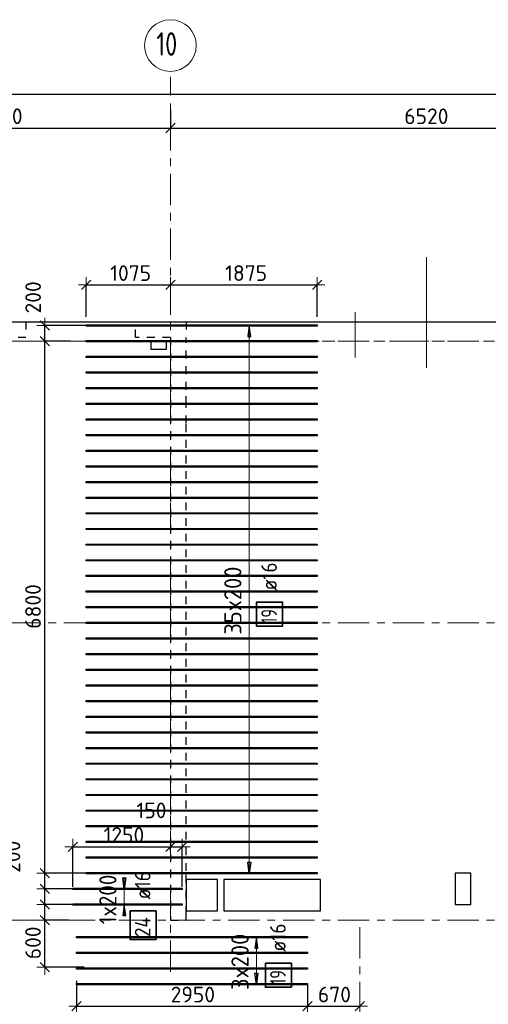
# Model space of a CAD drawing. Header units: metres. Extents: x -38 to 97, y -15 to 21.
# Tile 26 of 256: x 24 to 30, y 8 to 21. Entities that reach past the tile are written whole.
import ezdxf

# ---------------------------------------------------------------- set-up
doc = ezdxf.new("R2010")
doc.units = ezdxf.units.M
doc.header["$PDMODE"] = 65
for name, pattern in [('______11', [0.5, 0.4, -0.05, 0, -0.05]), ('______2', [0.0405, 0.03, -0.0105]), ('______3', [0.5, 0.4, -0.1]), ('______5', [1.1, 0.8, -0.1, 0.1, -0.1])]:
    doc.linetypes.add(name, pattern=pattern)
for name, color, linetype, lineweight in [('XR$2$Осевая линия (1)', 7, '______5', 13), ('XR$2$Размерная линия (1)', 7, 'Continuous', 13), ('XR$6$Балка (1)', 7, '______3', 13), ('XR$6$Перекрытие (1)', 7, 'Continuous', 35), ('XR$6$Размерная линия (1)', 7, 'Continuous', 13)]:
    doc.layers.add(name, color=color, linetype=linetype, lineweight=lineweight)
doc.layers.add('XR$6$Арм.стержн.Доп. Арм верхн.зоны Х', color=7, linetype='Continuous', lineweight=35, true_color=0x8c8cff)
doc.layers.add('XR$7$Стена_ бетон несущ.', color=7, linetype='Continuous', lineweight=70, true_color=0xb4b496)
doc.styles.add('ISOCPEUR', font='txt')
doc.dimstyles.new('DIMSTYLE_3', dxfattribs={"dimtxt": 0.2, "dimasz": 0.2, "dimexe": 0, "dimexo": 0, "dimgap": 0.1, "dimtad": 2, "dimdec": 0, "dimlfac": 1000, "dimrnd": 5, "dimzin": 12, "dimdsep": 46, "dimtxsty": 'ISOCPEUR', "dimblk1": 'ALL_ML_STRICH', "dimblk2": 'ALL_ML_STRICH', "dimsah": 1, "dimcen": 0, "dimclrd": 7, "dimclre": 256, "dimclrt": 7, "dimadec": 0, "dimazin": 0, "dimtfac": 1, "dimtdec": 0, "dimtix": 1, "dimtmove": 2, "dimatfit": 3, "dimfxl": 0, "dimtzin": 0, "dimlwd": 0, "dimlwe": -3, "dimarcsym": 0})
doc.dimstyles.new('DIMSTYLE_36', dxfattribs={"dimtxt": 0.2, "dimasz": 0.2, "dimexe": 0, "dimexo": 0, "dimgap": 0.1, "dimtad": 2, "dimdec": 0, "dimlfac": 1000, "dimrnd": 5, "dimzin": 12, "dimdsep": 46, "dimtxsty": 'ISOCPEUR', "dimblk1": 'ALL_ML_STRICH', "dimblk2": 'ALL_ML_STRICH', "dimsah": 1, "dimcen": 0, "dimclrd": 7, "dimclre": 256, "dimclrt": 7, "dimadec": 0, "dimazin": 0, "dimtfac": 1, "dimtdec": 0, "dimtix": 1, "dimtmove": 2, "dimatfit": 3, "dimfxl": 0, "dimtvp": 1.2, "dimtzin": 0, "dimlwd": 0, "dimlwe": -3, "dimarcsym": 0})

# ---------------------------------------------------------------- blocks, each defined once
blk = doc.blocks.new('ALL_ML_STRICH')
at = {"color": 0, "linetype": 'ByBlock', "lineweight": -2}
for p, q in [((-1, 0), (0.5, 0)), ((-0.3, -0.3), (0.3, 0.3)), ((0, -0.5), (0, 0.5))]:
    blk.add_line(p, q, dxfattribs=at)
blk = doc.blocks.new('*D11')
at = {"layer": 'DEFPOINTS', "color": 7, "linetype": 'Continuous', "lineweight": 13, "transparency": 33554687}
for p in [(0.5, 19.557), (0.5, 19.377), (61.6, 17.12)]:
    blk.add_point(p, dxfattribs=at)
at = {"layer": 'XR$2$Размерная линия (1)', "color": 9, "linetype": 'Continuous', "lineweight": -2, "true_color": 0xc7c7c7, "transparency": 33554687}
for p, q in [((0.5, 19.357), (0.5, 19.557)), ((61.6, 17.14), (61.6, 19.557))]:
    blk.add_line(p, q, dxfattribs=at)
at = {"layer": 'XR$2$Размерная линия (1)', "color": 7, "linetype": 'Continuous', "lineweight": -2, "transparency": 33554687}
blk.add_line((0.5, 19.557), (61.6, 19.557), dxfattribs=at)
at = {"layer": 'XR$2$Размерная линия (1)', "color": 7, "linetype": 'Continuous', "lineweight": 13, "transparency": 33554687, "xscale": 0.2, "yscale": 0.2, "zscale": 0.2, "rotation": 180}
blk.add_blockref('ALL_ML_STRICH', (0.5, 19.557), dxfattribs=at)
at = {"layer": 'XR$2$Размерная линия (1)', "color": 7, "linetype": 'Continuous', "lineweight": 13, "transparency": 33554687, "xscale": 0.2, "yscale": 0.2, "zscale": 0.2}
blk.add_blockref('ALL_ML_STRICH', (61.6, 19.557), dxfattribs=at)
at = {"layer": 'XR$2$Размерная линия (1)', "color": 7, "linetype": 'Continuous', "lineweight": 13, "transparency": 33554687, "insert": (31.1, 19.707), "char_height": 0.2, "width": 1, "attachment_point": 5, "style": 'ISOCPEUR'}
blk.add_mtext('\\A1;{61100}', dxfattribs=at)
blk = doc.blocks.new('*D31')
at = {"layer": 'DEFPOINTS', "color": 7, "linetype": 'Continuous', "lineweight": 13, "transparency": 33554687}
for p in [(21.68, 19.379), (26.03, 19.379), (21.68, 19.126)]:
    blk.add_point(p, dxfattribs=at)
at = {"layer": 'XR$2$Размерная линия (1)', "color": 9, "linetype": 'Continuous', "lineweight": -2, "true_color": 0xc7c7c7, "transparency": 33554687}
for p, q in [((21.68, 19.359), (21.68, 19.126)), ((26.03, 19.359), (26.03, 19.126))]:
    blk.add_line(p, q, dxfattribs=at)
at = {"layer": 'XR$2$Размерная линия (1)', "color": 7, "linetype": 'Continuous', "lineweight": -2, "transparency": 33554687}
blk.add_line((21.68, 19.126), (26.03, 19.126), dxfattribs=at)
at = {"layer": 'XR$2$Размерная линия (1)', "color": 7, "linetype": 'Continuous', "lineweight": 13, "transparency": 33554687, "xscale": 0.2, "yscale": 0.2, "zscale": 0.2, "rotation": 180}
blk.add_blockref('ALL_ML_STRICH', (21.68, 19.126), dxfattribs=at)
at = {"layer": 'XR$2$Размерная линия (1)', "color": 7, "linetype": 'Continuous', "lineweight": 13, "transparency": 33554687, "xscale": 0.2, "yscale": 0.2, "zscale": 0.2}
blk.add_blockref('ALL_ML_STRICH', (26.03, 19.126), dxfattribs=at)
at = {"layer": 'XR$2$Размерная линия (1)', "color": 7, "linetype": 'Continuous', "lineweight": 13, "transparency": 33554687, "insert": (23.855, 19.276), "char_height": 0.2, "width": 0.8, "attachment_point": 5, "style": 'ISOCPEUR'}
blk.add_mtext('\\A1;{4350}', dxfattribs=at)
blk = doc.blocks.new('*D32')
at = {"layer": 'DEFPOINTS', "color": 7, "linetype": 'Continuous', "lineweight": 13, "transparency": 33554687}
for p in [(26.03, 19.379), (32.55, 19.135), (26.03, 19.126)]:
    blk.add_point(p, dxfattribs=at)
at = {"layer": 'XR$2$Размерная линия (1)', "color": 9, "linetype": 'Continuous', "lineweight": -2, "true_color": 0xc7c7c7, "transparency": 33554687}
for p, q in [((26.03, 19.359), (26.03, 19.126)), ((32.55, 19.126), (32.55, 19.126))]:
    blk.add_line(p, q, dxfattribs=at)
at = {"layer": 'XR$2$Размерная линия (1)', "color": 7, "linetype": 'Continuous', "lineweight": -2, "transparency": 33554687}
blk.add_line((26.03, 19.126), (32.55, 19.126), dxfattribs=at)
at = {"layer": 'XR$2$Размерная линия (1)', "color": 7, "linetype": 'Continuous', "lineweight": 13, "transparency": 33554687, "xscale": 0.2, "yscale": 0.2, "zscale": 0.2, "rotation": 180}
blk.add_blockref('ALL_ML_STRICH', (26.03, 19.126), dxfattribs=at)
at = {"layer": 'XR$2$Размерная линия (1)', "color": 7, "linetype": 'Continuous', "lineweight": 13, "transparency": 33554687, "xscale": 0.2, "yscale": 0.2, "zscale": 0.2}
blk.add_blockref('ALL_ML_STRICH', (32.55, 19.126), dxfattribs=at)
at = {"layer": 'XR$2$Размерная линия (1)', "color": 7, "linetype": 'Continuous', "lineweight": 13, "transparency": 33554687, "insert": (29.3, 19.276), "char_height": 0.2, "width": 0.8, "attachment_point": 5, "style": 'ISOCPEUR'}
blk.add_mtext('\\A1;{6520}', dxfattribs=at)
blk = doc.blocks.new('*D963')
at = {"layer": 'DEFPOINTS', "color": 7, "linetype": 'Continuous', "lineweight": 13, "transparency": 33554687}
for p in [(24.955, 17.121), (26.03, 17.098), (24.955, 16.694)]:
    blk.add_point(p, dxfattribs=at)
at = {"layer": 'XR$6$Размерная линия (1)', "color": 9, "linetype": 'Continuous', "lineweight": -2, "true_color": 0xc7c7c7, "transparency": 33554687}
for p, q in [((24.955, 16.714), (24.955, 17.121)), ((26.03, 17.118), (26.03, 17.121))]:
    blk.add_line(p, q, dxfattribs=at)
at = {"layer": 'XR$6$Размерная линия (1)', "color": 7, "linetype": 'Continuous', "lineweight": -2, "transparency": 33554687}
blk.add_line((24.955, 17.121), (26.03, 17.121), dxfattribs=at)
at = {"layer": 'XR$6$Размерная линия (1)', "color": 7, "linetype": 'Continuous', "lineweight": 13, "transparency": 33554687, "xscale": 0.2, "yscale": 0.2, "zscale": 0.2, "rotation": 180}
blk.add_blockref('ALL_ML_STRICH', (24.955, 17.121), dxfattribs=at)
at = {"layer": 'XR$6$Размерная линия (1)', "color": 7, "linetype": 'Continuous', "lineweight": 13, "transparency": 33554687, "xscale": 0.2, "yscale": 0.2, "zscale": 0.2}
blk.add_blockref('ALL_ML_STRICH', (26.03, 17.121), dxfattribs=at)
at = {"layer": 'XR$6$Размерная линия (1)', "color": 7, "linetype": 'Continuous', "lineweight": 13, "transparency": 33554687, "insert": (25.522, 17.271), "char_height": 0.2, "width": 0.8, "attachment_point": 5, "style": 'ISOCPEUR'}
blk.add_mtext('\\A1;{1075}', dxfattribs=at)
blk = doc.blocks.new('*D964')
at = {"layer": 'DEFPOINTS', "color": 7, "linetype": 'Continuous', "lineweight": 13, "transparency": 33554687}
for p in [(26.03, 17.121), (26.03, 17.098), (27.905, 16.694)]:
    blk.add_point(p, dxfattribs=at)
at = {"layer": 'XR$6$Размерная линия (1)', "color": 9, "linetype": 'Continuous', "lineweight": -2, "true_color": 0xc7c7c7, "transparency": 33554687}
for p, q in [((26.03, 17.118), (26.03, 17.121)), ((27.905, 16.714), (27.905, 17.121))]:
    blk.add_line(p, q, dxfattribs=at)
at = {"layer": 'XR$6$Размерная линия (1)', "color": 7, "linetype": 'Continuous', "lineweight": -2, "transparency": 33554687}
blk.add_line((26.03, 17.121), (27.905, 17.121), dxfattribs=at)
at = {"layer": 'XR$6$Размерная линия (1)', "color": 7, "linetype": 'Continuous', "lineweight": 13, "transparency": 33554687, "xscale": 0.2, "yscale": 0.2, "zscale": 0.2, "rotation": 180}
blk.add_blockref('ALL_ML_STRICH', (26.03, 17.121), dxfattribs=at)
at = {"layer": 'XR$6$Размерная линия (1)', "color": 7, "linetype": 'Continuous', "lineweight": 13, "transparency": 33554687, "xscale": 0.2, "yscale": 0.2, "zscale": 0.2}
blk.add_blockref('ALL_ML_STRICH', (27.905, 17.121), dxfattribs=at)
at = {"layer": 'XR$6$Размерная линия (1)', "color": 7, "linetype": 'Continuous', "lineweight": 13, "transparency": 33554687, "insert": (26.997, 17.271), "char_height": 0.2, "width": 0.8, "attachment_point": 5, "style": 'ISOCPEUR'}
blk.add_mtext('\\A1;{1875}', dxfattribs=at)
blk = doc.blocks.new('*D967')
at = {"layer": 'DEFPOINTS', "color": 7, "linetype": 'Continuous', "lineweight": 13, "transparency": 33554687}
for p in [(24.832, 8.244), (27.782, 8.19), (24.832, 7.9)]:
    blk.add_point(p, dxfattribs=at)
at = {"layer": 'XR$6$Размерная линия (1)', "color": 9, "linetype": 'Continuous', "lineweight": -2, "true_color": 0xc7c7c7, "transparency": 33554687}
for p, q in [((24.832, 8.224), (24.832, 7.9)), ((27.782, 8.17), (27.782, 7.9))]:
    blk.add_line(p, q, dxfattribs=at)
at = {"layer": 'XR$6$Размерная линия (1)', "color": 7, "linetype": 'Continuous', "lineweight": -2, "transparency": 33554687}
blk.add_line((24.832, 7.9), (27.782, 7.9), dxfattribs=at)
at = {"layer": 'XR$6$Размерная линия (1)', "color": 7, "linetype": 'Continuous', "lineweight": 13, "transparency": 33554687, "xscale": 0.2, "yscale": 0.2, "zscale": 0.2, "rotation": 180}
blk.add_blockref('ALL_ML_STRICH', (24.832, 7.9), dxfattribs=at)
at = {"layer": 'XR$6$Размерная линия (1)', "color": 7, "linetype": 'Continuous', "lineweight": 13, "transparency": 33554687, "xscale": 0.2, "yscale": 0.2, "zscale": 0.2}
blk.add_blockref('ALL_ML_STRICH', (27.782, 7.9), dxfattribs=at)
at = {"layer": 'XR$6$Размерная линия (1)', "color": 7, "linetype": 'Continuous', "lineweight": 13, "transparency": 33554687, "insert": (26.317, 8.05), "char_height": 0.2, "width": 0.8, "attachment_point": 5, "style": 'ISOCPEUR'}
blk.add_mtext('\\A1;{2950}', dxfattribs=at)
blk = doc.blocks.new('*D968')
at = {"layer": 'DEFPOINTS', "color": 7, "linetype": 'Continuous', "lineweight": 13, "transparency": 33554687}
for p in [(27.782, 8.19), (27.782, 7.9), (28.45, 7.896)]:
    blk.add_point(p, dxfattribs=at)
at = {"layer": 'XR$6$Размерная линия (1)', "color": 9, "linetype": 'Continuous', "lineweight": -2, "true_color": 0xc7c7c7, "transparency": 33554687}
for p, q in [((27.782, 8.17), (27.782, 7.9)), ((28.45, 7.9), (28.45, 7.9))]:
    blk.add_line(p, q, dxfattribs=at)
at = {"layer": 'XR$6$Размерная линия (1)', "color": 7, "linetype": 'Continuous', "lineweight": -2, "transparency": 33554687}
blk.add_line((27.782, 7.9), (28.45, 7.9), dxfattribs=at)
at = {"layer": 'XR$6$Размерная линия (1)', "color": 7, "linetype": 'Continuous', "lineweight": 13, "transparency": 33554687, "xscale": 0.2, "yscale": 0.2, "zscale": 0.2, "rotation": 180}
blk.add_blockref('ALL_ML_STRICH', (27.782, 7.9), dxfattribs=at)
at = {"layer": 'XR$6$Размерная линия (1)', "color": 7, "linetype": 'Continuous', "lineweight": 13, "transparency": 33554687, "xscale": 0.2, "yscale": 0.2, "zscale": 0.2}
blk.add_blockref('ALL_ML_STRICH', (28.45, 7.9), dxfattribs=at)
at = {"layer": 'XR$6$Размерная линия (1)', "color": 7, "linetype": 'Continuous', "lineweight": 13, "transparency": 33554687, "insert": (28.126, 8.05), "char_height": 0.2, "width": 0.6, "attachment_point": 5, "style": 'ISOCPEUR'}
blk.add_mtext('\\A1;{670}', dxfattribs=at)
blk = doc.blocks.new('*D969')
at = {"layer": 'DEFPOINTS', "color": 7, "linetype": 'Continuous', "lineweight": 13, "transparency": 33554687}
for p in [(24.782, 9.938), (26.03, 9.871), (24.782, 9.408)]:
    blk.add_point(p, dxfattribs=at)
at = {"layer": 'XR$6$Размерная линия (1)', "color": 9, "linetype": 'Continuous', "lineweight": -2, "true_color": 0xc7c7c7, "transparency": 33554687}
for p, q in [((24.782, 9.428), (24.782, 9.938)), ((26.03, 9.891), (26.03, 9.938))]:
    blk.add_line(p, q, dxfattribs=at)
at = {"layer": 'XR$6$Размерная линия (1)', "color": 7, "linetype": 'Continuous', "lineweight": -2, "transparency": 33554687}
blk.add_line((24.782, 9.938), (26.03, 9.938), dxfattribs=at)
at = {"layer": 'XR$6$Размерная линия (1)', "color": 7, "linetype": 'Continuous', "lineweight": 13, "transparency": 33554687, "xscale": 0.2, "yscale": 0.2, "zscale": 0.2, "rotation": 180}
blk.add_blockref('ALL_ML_STRICH', (24.782, 9.938), dxfattribs=at)
at = {"layer": 'XR$6$Размерная линия (1)', "color": 7, "linetype": 'Continuous', "lineweight": 13, "transparency": 33554687, "xscale": 0.2, "yscale": 0.2, "zscale": 0.2}
blk.add_blockref('ALL_ML_STRICH', (26.03, 9.938), dxfattribs=at)
at = {"layer": 'XR$6$Размерная линия (1)', "color": 7, "linetype": 'Continuous', "lineweight": 13, "transparency": 33554687, "insert": (25.436, 10.088), "char_height": 0.2, "width": 0.8, "attachment_point": 5, "style": 'ISOCPEUR'}
blk.add_mtext('\\A1;{1250}', dxfattribs=at)
blk = doc.blocks.new('*D970')
at = {"layer": 'DEFPOINTS', "color": 7, "linetype": 'Continuous', "lineweight": 13, "transparency": 33554687}
for p in [(26.03, 9.938), (26.03, 9.871), (26.182, 9.408)]:
    blk.add_point(p, dxfattribs=at)
at = {"layer": 'XR$6$Размерная линия (1)', "color": 9, "linetype": 'Continuous', "lineweight": -2, "true_color": 0xc7c7c7, "transparency": 33554687}
for p, q in [((26.03, 9.891), (26.03, 9.938)), ((26.182, 9.428), (26.182, 9.938))]:
    blk.add_line(p, q, dxfattribs=at)
at = {"layer": 'XR$6$Размерная линия (1)', "color": 7, "linetype": 'Continuous', "lineweight": -2, "transparency": 33554687}
blk.add_line((26.03, 9.938), (26.182, 9.938), dxfattribs=at)
at = {"layer": 'XR$6$Размерная линия (1)', "color": 7, "linetype": 'Continuous', "lineweight": 13, "transparency": 33554687, "xscale": 0.2, "yscale": 0.2, "zscale": 0.2, "rotation": 180}
blk.add_blockref('ALL_ML_STRICH', (26.03, 9.938), dxfattribs=at)
at = {"layer": 'XR$6$Размерная линия (1)', "color": 7, "linetype": 'Continuous', "lineweight": 13, "transparency": 33554687, "xscale": 0.2, "yscale": 0.2, "zscale": 0.2}
blk.add_blockref('ALL_ML_STRICH', (26.182, 9.938), dxfattribs=at)
at = {"layer": 'XR$6$Размерная линия (1)', "color": 7, "linetype": 'Continuous', "lineweight": 13, "transparency": 33554687, "insert": (25.788, 10.403), "char_height": 0.2, "width": 0.6, "attachment_point": 5, "style": 'ISOCPEUR'}
blk.add_mtext('\\A1;{150}', dxfattribs=at)
blk = doc.blocks.new('*D1044')
at = {"layer": 'DEFPOINTS', "color": 7, "linetype": 'Continuous', "lineweight": 13, "transparency": 33554687}
for p in [(24.746, 9), (24.425, 8.4), (24.949, 8.4)]:
    blk.add_point(p, dxfattribs=at)
at = {"layer": 'XR$6$Размерная линия (1)', "color": 9, "linetype": 'Continuous', "lineweight": -2, "true_color": 0xc7c7c7, "transparency": 33554687}
for p, q in [((24.726, 9), (24.425, 9)), ((24.929, 8.4), (24.425, 8.4))]:
    blk.add_line(p, q, dxfattribs=at)
at = {"layer": 'XR$6$Размерная линия (1)', "color": 7, "linetype": 'Continuous', "lineweight": -2, "transparency": 33554687}
blk.add_line((24.425, 8.4), (24.425, 9), dxfattribs=at)
at = {"layer": 'XR$6$Размерная линия (1)', "color": 7, "linetype": 'Continuous', "lineweight": 13, "transparency": 33554687, "xscale": 0.2, "yscale": 0.2, "zscale": 0.2}
for p, rotation in [((24.425, 9), 90), ((24.425, 8.4), 270)]:
    blk.add_blockref('ALL_ML_STRICH', p, dxfattribs=dict(at, rotation=rotation))
at = {"layer": 'XR$6$Размерная линия (1)', "color": 7, "linetype": 'Continuous', "lineweight": 13, "transparency": 33554687, "insert": (24.275, 8.71), "char_height": 0.2, "width": 0.6, "attachment_point": 5, "rotation": 90, "style": 'ISOCPEUR'}
blk.add_mtext('\\A1;{600}', dxfattribs=at)
blk = doc.blocks.new('*D1045')
at = {"layer": 'DEFPOINTS', "color": 7, "linetype": 'Continuous', "lineweight": 13, "transparency": 33554687}
for p in [(24.829, 9.2), (24.425, 9), (24.746, 9)]:
    blk.add_point(p, dxfattribs=at)
at = {"layer": 'XR$6$Размерная линия (1)', "color": 9, "linetype": 'Continuous', "lineweight": -2, "true_color": 0xc7c7c7, "transparency": 33554687}
for p, q in [((24.809, 9.2), (24.425, 9.2)), ((24.726, 9), (24.425, 9))]:
    blk.add_line(p, q, dxfattribs=at)
at = {"layer": 'XR$6$Размерная линия (1)', "color": 7, "linetype": 'Continuous', "lineweight": -2, "transparency": 33554687}
blk.add_line((24.425, 9), (24.425, 9.2), dxfattribs=at)
at = {"layer": 'XR$6$Размерная линия (1)', "color": 7, "linetype": 'Continuous', "lineweight": 13, "transparency": 33554687, "xscale": 0.2, "yscale": 0.2, "zscale": 0.2}
for p, rotation in [((24.425, 9.2), 90), ((24.425, 9), 270)]:
    blk.add_blockref('ALL_ML_STRICH', p, dxfattribs=dict(at, rotation=rotation))
at = {"layer": 'XR$6$Размерная линия (1)', "color": 7, "linetype": 'Continuous', "lineweight": 13, "transparency": 33554687, "insert": (23.882, 8.834), "char_height": 0.2, "width": 0.6, "attachment_point": 5, "rotation": 90, "style": 'ISOCPEUR'}
blk.add_mtext('\\A1;{200}', dxfattribs=at)
blk = doc.blocks.new('*D1046')
at = {"layer": 'DEFPOINTS', "color": 7, "linetype": 'Continuous', "lineweight": 13, "transparency": 33554687}
for p in [(24.829, 9.4), (24.425, 9.2), (24.829, 9.2)]:
    blk.add_point(p, dxfattribs=at)
at = {"layer": 'XR$6$Размерная линия (1)', "color": 9, "linetype": 'Continuous', "lineweight": -2, "true_color": 0xc7c7c7, "transparency": 33554687}
for p, q in [((24.809, 9.4), (24.425, 9.4)), ((24.809, 9.2), (24.425, 9.2))]:
    blk.add_line(p, q, dxfattribs=at)
at = {"layer": 'XR$6$Размерная линия (1)', "color": 7, "linetype": 'Continuous', "lineweight": -2, "transparency": 33554687}
blk.add_line((24.425, 9.2), (24.425, 9.4), dxfattribs=at)
at = {"layer": 'XR$6$Размерная линия (1)', "color": 7, "linetype": 'Continuous', "lineweight": 13, "transparency": 33554687, "xscale": 0.2, "yscale": 0.2, "zscale": 0.2}
for p, rotation in [((24.425, 9.4), 90), ((24.425, 9.2), 270)]:
    blk.add_blockref('ALL_ML_STRICH', p, dxfattribs=dict(at, rotation=rotation))
at = {"layer": 'XR$6$Размерная линия (1)', "color": 7, "linetype": 'Continuous', "lineweight": 13, "transparency": 33554687, "insert": (23.662, 9.759), "char_height": 0.2, "width": 0.6, "attachment_point": 5, "rotation": 90, "style": 'ISOCPEUR'}
blk.add_mtext('\\A1;{200}', dxfattribs=at)
blk = doc.blocks.new('*D1047')
at = {"layer": 'DEFPOINTS', "color": 7, "linetype": 'Continuous', "lineweight": 13, "transparency": 33554687}
for p in [(25.022, 9.6), (24.425, 9.4), (24.829, 9.4)]:
    blk.add_point(p, dxfattribs=at)
at = {"layer": 'XR$6$Размерная линия (1)', "color": 9, "linetype": 'Continuous', "lineweight": -2, "true_color": 0xc7c7c7, "transparency": 33554687}
for p, q in [((25.002, 9.6), (24.425, 9.6)), ((24.809, 9.4), (24.425, 9.4))]:
    blk.add_line(p, q, dxfattribs=at)
at = {"layer": 'XR$6$Размерная линия (1)', "color": 7, "linetype": 'Continuous', "lineweight": -2, "transparency": 33554687}
blk.add_line((24.425, 9.4), (24.425, 9.6), dxfattribs=at)
at = {"layer": 'XR$6$Размерная линия (1)', "color": 7, "linetype": 'Continuous', "lineweight": 13, "transparency": 33554687, "xscale": 0.2, "yscale": 0.2, "zscale": 0.2}
for p, rotation in [((24.425, 9.6), 90), ((24.425, 9.4), 270)]:
    blk.add_blockref('ALL_ML_STRICH', p, dxfattribs=dict(at, rotation=rotation))
at = {"layer": 'XR$6$Размерная линия (1)', "color": 7, "linetype": 'Continuous', "lineweight": 13, "transparency": 33554687, "insert": (24.012, 9.811), "char_height": 0.2, "width": 0.6, "attachment_point": 5, "rotation": 90, "style": 'ISOCPEUR'}
blk.add_mtext('\\A1;{200}', dxfattribs=at)
blk = doc.blocks.new('*D1048')
at = {"layer": 'DEFPOINTS', "color": 7, "linetype": 'Continuous', "lineweight": 13, "transparency": 33554687}
for p in [(24.772, 16.4), (24.425, 9.6), (25.022, 9.6)]:
    blk.add_point(p, dxfattribs=at)
at = {"layer": 'XR$6$Размерная линия (1)', "color": 9, "linetype": 'Continuous', "lineweight": -2, "true_color": 0xc7c7c7, "transparency": 33554687}
for p, q in [((24.752, 16.4), (24.425, 16.4)), ((25.002, 9.6), (24.425, 9.6))]:
    blk.add_line(p, q, dxfattribs=at)
at = {"layer": 'XR$6$Размерная линия (1)', "color": 7, "linetype": 'Continuous', "lineweight": -2, "transparency": 33554687}
blk.add_line((24.425, 9.6), (24.425, 16.4), dxfattribs=at)
at = {"layer": 'XR$6$Размерная линия (1)', "color": 7, "linetype": 'Continuous', "lineweight": 13, "transparency": 33554687, "xscale": 0.2, "yscale": 0.2, "zscale": 0.2}
for p, rotation in [((24.425, 16.4), 90), ((24.425, 9.6), 270)]:
    blk.add_blockref('ALL_ML_STRICH', p, dxfattribs=dict(at, rotation=rotation))
at = {"layer": 'XR$6$Размерная линия (1)', "color": 7, "linetype": 'Continuous', "lineweight": 13, "transparency": 33554687, "insert": (24.275, 13.01), "char_height": 0.2, "width": 0.8, "attachment_point": 5, "rotation": 90, "style": 'ISOCPEUR'}
blk.add_mtext('\\A1;{6800}', dxfattribs=at)
blk = doc.blocks.new('*D1049')
at = {"layer": 'DEFPOINTS', "color": 7, "linetype": 'Continuous', "lineweight": 13, "transparency": 33554687}
for p in [(25.034, 16.6), (24.425, 16.4), (24.772, 16.4)]:
    blk.add_point(p, dxfattribs=at)
at = {"layer": 'XR$6$Размерная линия (1)', "color": 9, "linetype": 'Continuous', "lineweight": -2, "true_color": 0xc7c7c7, "transparency": 33554687}
for p, q in [((25.014, 16.6), (24.425, 16.6)), ((24.752, 16.4), (24.425, 16.4))]:
    blk.add_line(p, q, dxfattribs=at)
at = {"layer": 'XR$6$Размерная линия (1)', "color": 7, "linetype": 'Continuous', "lineweight": -2, "transparency": 33554687}
blk.add_line((24.425, 16.4), (24.425, 16.6), dxfattribs=at)
at = {"layer": 'XR$6$Размерная линия (1)', "color": 7, "linetype": 'Continuous', "lineweight": 13, "transparency": 33554687, "xscale": 0.2, "yscale": 0.2, "zscale": 0.2}
for p, rotation in [((24.425, 16.6), 90), ((24.425, 16.4), 270)]:
    blk.add_blockref('ALL_ML_STRICH', p, dxfattribs=dict(at, rotation=rotation))
at = {"layer": 'XR$6$Размерная линия (1)', "color": 7, "linetype": 'Continuous', "lineweight": 13, "transparency": 33554687, "insert": (24.276, 16.961), "char_height": 0.2, "width": 0.6, "attachment_point": 5, "rotation": 90, "style": 'ISOCPEUR'}
blk.add_mtext('\\A1;{200}', dxfattribs=at)

msp = doc.modelspace()

# ---------------------------------------------------------------- linework, layer by layer
at = {"color": 52, "linetype": 'Continuous', "lineweight": 13, "transparency": 33554687}
for p, q in [((29.3023, 17.4744), (29.3023, 16.0616)), ((29.3023, 17.4744), (29.3023, 16.0616)), ((28.3922, 16.7719), (28.3922, 16.192)), ((28.3922, 16.7719), (28.3922, 16.192))]:
    msp.add_line(p, q, dxfattribs=at)
at = {"layer": 'XR$2$Осевая линия (1)', "color": 253, "linetype": '______11', "lineweight": 13, "true_color": 0xa0a0a0, "transparency": 33554687}
for p, q in [((26.03, 8.34), (26.03, 19.78)), ((-2.63, 16.4), (62.6, 16.4)), ((-2.63, 12.8), (62.6, 12.8)), ((-2.63, 9), (62.6, 9)), ((28.45, -3.39), (28.45, 8.92))]:
    msp.add_line(p, q, dxfattribs=at)
at = {"layer": 'XR$2$Осевая линия (1)', "color": 7, "linetype": 'Continuous', "lineweight": 13, "transparency": 33554687}
msp.add_circle((26.0304, 20.1801), 0.3304, dxfattribs=at)
at = {"layer": 'XR$6$Арм.стержн.Доп. Арм верхн.зоны Х', "color": 253, "linetype": 'Continuous', "lineweight": -3, "true_color": 0xa0a0a0, "transparency": 33554687}
for p, q in [((27.0383, 16.6003), (26.9383, 16.6003)), ((27.0383, 16.6003), (27.1383, 16.6003)), ((27.0383, 9.6003), (26.9383, 9.6003)), ((27.0383, 9.6003), (27.1383, 9.6003)), ((25.4411, 9.4003), (25.3411, 9.4003)), ((25.4411, 9.4003), (25.5411, 9.4003)), ((25.4411, 9.2003), (25.3411, 9.2003)), ((25.4411, 9.2003), (25.5411, 9.2003)), ((27.1291, 8.7826), (27.0291, 8.7826)), ((27.1291, 8.7826), (27.2291, 8.7826)), ((27.1291, 8.1826), (27.0291, 8.1826)), ((27.1291, 8.1826), (27.2291, 8.1826))]:
    msp.add_line(p, q, dxfattribs=at)
at = {"layer": 'XR$6$Арм.стержн.Доп. Арм верхн.зоны Х', "color": 7, "linetype": 'Continuous', "lineweight": 25, "transparency": 33554687}
for p, q in [((27.0383, 16.6003), (27.0183, 16.4603)), ((27.0583, 16.4603), (27.0383, 16.6003)), ((27.0183, 16.4603), (27.0583, 16.4603)), ((27.0383, 9.6003), (27.0183, 9.7403)), ((27.0183, 9.7403), (27.0583, 9.7403)), ((27.0583, 9.7403), (27.0383, 9.6003)), ((25.4411, 9.4003), (25.4211, 9.5403)), ((25.4211, 9.5403), (25.4611, 9.5403)), ((25.4611, 9.5403), (25.4411, 9.4003)), ((25.4411, 9.2003), (25.4211, 9.0603)), ((25.4611, 9.0603), (25.4411, 9.2003)), ((25.4211, 9.0603), (25.4611, 9.0603)), ((27.1291, 8.7826), (27.1091, 8.6426)), ((27.1491, 8.6426), (27.1291, 8.7826)), ((27.1091, 8.6426), (27.1491, 8.6426)), ((27.1291, 8.1826), (27.1091, 8.3226)), ((27.1091, 8.3226), (27.1491, 8.3226)), ((27.1491, 8.3226), (27.1291, 8.1826))]:
    msp.add_line(p, q, dxfattribs=at)
at = {"layer": 'XR$6$Арм.стержн.Доп. Арм верхн.зоны Х', "color": 7, "linetype": 'Continuous', "lineweight": 13, "transparency": 33554687}
for p, q in [((27.0383, 16.6003), (27.0383, 16.6003)), ((27.0383, 9.6003), (27.0383, 16.6003)), ((27.0383, 9.6003), (27.0383, 9.6003)), ((25.4411, 9.4003), (25.4411, 9.5503)), ((25.4411, 9.2003), (25.4411, 9.4003)), ((25.4411, 9.2003), (25.4411, 9.0503)), ((27.1291, 8.7826), (27.1291, 8.7826)), ((27.1291, 8.1826), (27.1291, 8.7826)), ((27.1291, 8.1826), (27.1291, 8.1826))]:
    msp.add_line(p, q, dxfattribs=at)
at = {"layer": 'XR$6$Арм.стержн.Доп. Арм верхн.зоны Х', "color": 7, "linetype": 'Continuous', "lineweight": 25, "transparency": 33554687}
for points in [[(27.9049, 16.5923), (24.9549, 16.5923), (24.9549, 16.6083), (27.9049, 16.6083), (27.9049, 16.5923)], [(27.9049, 16.3923), (24.9549, 16.3923), (24.9549, 16.4083), (27.9049, 16.4083), (27.9049, 16.3923)], [(27.9049, 16.1923), (24.9549, 16.1923), (24.9549, 16.2083), (27.9049, 16.2083), (27.9049, 16.1923)], [(27.9049, 15.9923), (24.9549, 15.9923), (24.9549, 16.0083), (27.9049, 16.0083), (27.9049, 15.9923)], [(27.9049, 15.7923), (24.9549, 15.7923), (24.9549, 15.8083), (27.9049, 15.8083), (27.9049, 15.7923)], [(27.9049, 15.5923), (24.9549, 15.5923), (24.9549, 15.6083), (27.9049, 15.6083), (27.9049, 15.5923)], [(27.9049, 15.3923), (24.9549, 15.3923), (24.9549, 15.4083), (27.9049, 15.4083), (27.9049, 15.3923)], [(27.9049, 15.1923), (24.9549, 15.1923), (24.9549, 15.2083), (27.9049, 15.2083), (27.9049, 15.1923)], [(27.9049, 14.9923), (24.9549, 14.9923), (24.9549, 15.0083), (27.9049, 15.0083), (27.9049, 14.9923)], [(27.9049, 14.7923), (24.9549, 14.7923), (24.9549, 14.8083), (27.9049, 14.8083), (27.9049, 14.7923)], [(27.9049, 14.5923), (24.9549, 14.5923), (24.9549, 14.6083), (27.9049, 14.6083), (27.9049, 14.5923)], [(27.9049, 14.3923), (24.9549, 14.3923), (24.9549, 14.4083), (27.9049, 14.4083), (27.9049, 14.3923)], [(27.9049, 14.1923), (24.9549, 14.1923), (24.9549, 14.2083), (27.9049, 14.2083), (27.9049, 14.1923)], [(27.9049, 13.9923), (24.9549, 13.9923), (24.9549, 14.0083), (27.9049, 14.0083), (27.9049, 13.9923)], [(27.9049, 13.7923), (24.9549, 13.7923), (24.9549, 13.8083), (27.9049, 13.8083), (27.9049, 13.7923)], [(27.9049, 13.5923), (24.9549, 13.5923), (24.9549, 13.6083), (27.9049, 13.6083), (27.9049, 13.5923)], [(27.9049, 13.3923), (24.9549, 13.3923), (24.9549, 13.4083), (27.9049, 13.4083), (27.9049, 13.3923)], [(27.9049, 13.1923), (24.9549, 13.1923), (24.9549, 13.2083), (27.9049, 13.2083), (27.9049, 13.1923)], [(27.9049, 12.9923), (24.9549, 12.9923), (24.9549, 13.0083), (27.9049, 13.0083), (27.9049, 12.9923)], [(27.9049, 12.7923), (24.9549, 12.7923), (24.9549, 12.8083), (27.9049, 12.8083), (27.9049, 12.7923)], [(27.9049, 12.5923), (24.9549, 12.5923), (24.9549, 12.6083), (27.9049, 12.6083), (27.9049, 12.5923)], [(27.9049, 12.3923), (24.9549, 12.3923), (24.9549, 12.4083), (27.9049, 12.4083), (27.9049, 12.3923)], [(27.9049, 12.1923), (24.9549, 12.1923), (24.9549, 12.2083), (27.9049, 12.2083), (27.9049, 12.1923)], [(27.9049, 11.9923), (24.9549, 11.9923), (24.9549, 12.0083), (27.9049, 12.0083), (27.9049, 11.9923)], [(27.9049, 11.7923), (24.9549, 11.7923), (24.9549, 11.8083), (27.9049, 11.8083), (27.9049, 11.7923)], [(27.9049, 11.5923), (24.9549, 11.5923), (24.9549, 11.6083), (27.9049, 11.6083), (27.9049, 11.5923)], [(27.9049, 11.3923), (24.9549, 11.3923), (24.9549, 11.4083), (27.9049, 11.4083), (27.9049, 11.3923)], [(27.9049, 11.1923), (24.9549, 11.1923), (24.9549, 11.2083), (27.9049, 11.2083), (27.9049, 11.1923)], [(27.9049, 10.9923), (24.9549, 10.9923), (24.9549, 11.0083), (27.9049, 11.0083), (27.9049, 10.9923)], [(27.9049, 10.7923), (24.9549, 10.7923), (24.9549, 10.8083), (27.9049, 10.8083), (27.9049, 10.7923)], [(27.9049, 10.5923), (24.9549, 10.5923), (24.9549, 10.6083), (27.9049, 10.6083), (27.9049, 10.5923)], [(27.9049, 10.3923), (24.9549, 10.3923), (24.9549, 10.4083), (27.9049, 10.4083), (27.9049, 10.3923)], [(27.9049, 10.1923), (24.9549, 10.1923), (24.9549, 10.2083), (27.9049, 10.2083), (27.9049, 10.1923)], [(27.9049, 9.9923), (24.9549, 9.9923), (24.9549, 10.0083), (27.9049, 10.0083), (27.9049, 9.9923)], [(27.9049, 9.7923), (24.9549, 9.7923), (24.9549, 9.8083), (27.9049, 9.8083), (27.9049, 9.7923)], [(27.9049, 9.5923), (24.9549, 9.5923), (24.9549, 9.6083), (27.9049, 9.6083), (27.9049, 9.5923)], [(26.182, 9.3923), (24.782, 9.3923), (24.782, 9.4083), (26.182, 9.4083), (26.182, 9.3923)], [(26.182, 9.1923), (24.782, 9.1923), (24.782, 9.2083), (26.182, 9.2083), (26.182, 9.1923)], [(27.7817, 8.7746), (24.8317, 8.7746), (24.8317, 8.7906), (27.7817, 8.7906), (27.7817, 8.7746)], [(27.7817, 8.5746), (24.8317, 8.5746), (24.8317, 8.5906), (27.7817, 8.5906), (27.7817, 8.5746)], [(27.7817, 8.3746), (24.8317, 8.3746), (24.8317, 8.3906), (27.7817, 8.3906), (27.7817, 8.3746)], [(27.7817, 8.1746), (24.8317, 8.1746), (24.8317, 8.1906), (27.7817, 8.1906), (27.7817, 8.1746)]]:
    msp.add_lwpolyline(points, dxfattribs=at)
at = {"layer": 'XR$6$Арм.стержн.Доп. Арм верхн.зоны Х', "color": 7, "linetype": 'Continuous', "lineweight": 35, "transparency": 33554687}
for points in [[(27.4641, 12.7595), (27.4641, 13.0661), (27.1307, 13.0661), (27.1307, 12.7595), (27.4641, 12.7595)], [(25.8486, 8.7518), (25.8486, 9.1185), (25.5153, 9.1185), (25.5153, 8.7518), (25.8486, 8.7518)], [(27.577, 8.1438), (27.577, 8.4504), (27.2437, 8.4504), (27.2437, 8.1438), (27.577, 8.1438)]]:
    msp.add_lwpolyline(points, dxfattribs=at)
at = {"layer": 'XR$6$Балка (1)', "color": 7, "linetype": '______2', "lineweight": 18, "transparency": 33554687}
for p, q in [((26.03, 16.6502), (26.03, 16.4002)), ((26.03, 16.4002), (32.675, 16.4002))]:
    msp.add_line(p, q, dxfattribs=at)
at = {"layer": 'XR$6$Перекрытие (1)', "color": 7, "linetype": 'Continuous', "lineweight": 25, "transparency": 33554687}
for p, q in [((23.6503, 16.6502), (32.675, 16.6502)), ((25.98, 16.4003), (25.78, 16.4002)), ((25.78, 16.4002), (25.78, 16.3003)), ((25.98, 16.3004), (25.98, 16.4003)), ((25.78, 16.3003), (25.98, 16.3004)), ((29.6691, 9.6002), (29.6691, 9.2002)), ((29.8691, 9.6002), (29.6691, 9.6002)), ((29.8691, 9.2003), (29.8691, 9.6002)), ((26.632, 9.5203), (26.232, 9.5202)), ((26.232, 9.5202), (26.232, 9.1202)), ((26.632, 9.1203), (26.632, 9.5203)), ((26.7123, 9.5202), (26.7123, 9.1202)), ((27.9473, 9.5202), (26.7123, 9.5202)), ((27.9473, 9.1202), (27.9473, 9.5202)), ((29.6691, 9.2002), (29.8691, 9.2003)), ((26.232, 9.1202), (26.632, 9.1203)), ((26.7123, 9.1202), (27.9473, 9.1202))]:
    msp.add_line(p, q, dxfattribs=at)
at = {"layer": 'XR$7$Стена_ бетон несущ.', "color": 253, "linetype": '______2', "lineweight": -3, "true_color": 0xa0a0a0, "transparency": 33554687}
for p, q in [((18.88, 16.65), (24.185, 16.65)), ((24.185, 16.65), (24.185, 16.45)), ((24.185, 16.45), (23.8503, 16.45)), ((26.03, 16.45), (26.03, 9)), ((26.23, 15.78), (26.23, 16.45)), ((26.23, 15.6), (26.23, 15.78)), ((26.23, 15.35), (26.23, 15.6)), ((26.23, 10.6396), (26.23, 15.35)), ((26.23, 9.8294), (26.23, 10.6396)), ((26.23, 9.6294), (26.23, 9.8294)), ((26.23, 9.08), (26.23, 9.6294)), ((26.23, 9), (26.23, 9.08)), ((26.03, 9), (26.229, 9)), ((26.229, 9), (26.23, 9))]:
    msp.add_line(p, q, dxfattribs=at)
for points in [[(25.585, 16.65), (26.23, 16.65), (26.23, 16.45)], [(26.03, 16.45), (25.585, 16.45), (25.585, 16.65)]]:
    msp.add_lwpolyline(points, dxfattribs=at)

# ---------------------------------------------------------------- texts
at = {"layer": 'XR$2$Осевая линия (1)', "color": 7, "linetype": 'Continuous', "lineweight": 13, "transparency": 33554687, "insert": (25.8504, 20.0496), "char_height": 0.3, "width": 0.472281, "attachment_point": 7, "style": 'ISOCPEUR'}
msp.add_mtext('\\W0.75;10', dxfattribs=at)
at = {"layer": 'XR$6$Арм.стержн.Доп. Арм верхн.зоны Х', "color": 7, "linetype": 'Continuous', "lineweight": 13, "transparency": 33554687, "char_height": 0.22, "attachment_point": 7, "rotation": 90, "style": 'ISOCPEUR'}
for s, insert, width in [('\\W0.95;35x200', (26.9383, 12.6493), 1.028182), ('\\W0.89;1x200', (25.3411, 8.9483), 0.823552), ('\\W0.95;3x200', (27.0291, 8.1086), 0.873359)]:
    msp.add_mtext(s, dxfattribs=dict(at, insert=insert, width=width))
at = {"layer": 'XR$6$Арм.стержн.Доп. Арм верхн.зоны Х', "color": 7, "linetype": 'Continuous', "lineweight": 25, "transparency": 33554687, "char_height": 0.2, "attachment_point": 7, "rotation": 90, "style": 'ISOCPEUR'}
for s, insert, width in [('\\W0.89; ø16 ', (27.3907, 13.0995), 0.749105), ('\\W0.75;19', (27.3907, 12.7928), 0.314854), ('\\W0.89; ø16 ', (25.7753, 9.1518), 0.749105), ('\\W0.88;24', (25.7753, 8.7852), 0.387995), ('\\W0.89; ø16 ', (27.5037, 8.4838), 0.749105), ('\\W0.75;19', (27.5037, 8.1771), 0.314854)]:
    msp.add_mtext(s, dxfattribs=dict(at, insert=insert, width=width))

# ---------------------------------------------------------------- dimensions: what is measured, and where the dimension line sits
at = {"layer": 'XR$2$Размерная линия (1)', "color": 7, "linetype": 'Continuous', "lineweight": 13, "transparency": 33554687}
for base, p1, p2, picture, middle in [((61.6, 19.5574), (0.5, 19.3568), (61.6, 17.1397), '*D11', (31.1, 19.7074)), ((26.03, 19.1261), (21.68, 19.359), (26.03, 19.359), '*D31', (23.855, 19.2761)), ((32.55, 19.1261), (26.03, 19.359), (32.55, 19.1261), '*D32', (29.3, 19.2761))]:
    dim = msp.add_linear_dim(base=base, p1=p1, p2=p2, dimstyle='DIMSTYLE_3', override={"dimpost": '<>', "dimclrd": 7, "dimclre": 9, "dimclrt": 7, "dimlwd": 0, "dimlwe": 65533}, dxfattribs=at)
    dim.commit()
    dim.dimension.update_dxf_attribs({"geometry": picture, "text_midpoint": middle, "dimtype": 160})
at = {"layer": 'XR$6$Размерная линия (1)', "color": 7, "linetype": 'Continuous', "lineweight": 13, "transparency": 33554687}
for base, p1, p2, dimstyle, picture, middle in [((26.03, 17.1207), (24.9549, 16.7143), (26.03, 17.1178), 'DIMSTYLE_3', '*D963', (25.5225, 17.2707)), ((27.9049, 17.1207), (26.03, 17.1178), (27.9049, 16.7143), 'DIMSTYLE_3', '*D964', (26.9975, 17.2707)), ((26.182, 9.9384), (26.03, 9.8909), (26.182, 9.4283), 'DIMSTYLE_36', '*D970', (25.7883, 10.4034)), ((26.03, 9.9384), (24.782, 9.4283), (26.03, 9.8909), 'DIMSTYLE_3', '*D969', (25.436, 10.0884)), ((27.7817, 7.8997), (24.8317, 8.2236), (27.7817, 8.1701), 'DIMSTYLE_3', '*D967', (26.3167, 8.0497)), ((28.45, 7.8997), (27.7817, 8.1701), (28.45, 7.8997), 'DIMSTYLE_3', '*D968', (28.1258, 8.0497))]:
    dim = msp.add_linear_dim(base=base, p1=p1, p2=p2, dimstyle=dimstyle, override={"dimpost": '<>', "dimclrd": 7, "dimclre": 9, "dimclrt": 7, "dimlwd": 0, "dimlwe": 65533}, dxfattribs=at)
    dim.commit()
    dim.dimension.update_dxf_attribs({"geometry": picture, "text_midpoint": middle, "dimtype": 160})
for base, p1, p2, dimstyle, picture, middle in [((24.4247, 16.6003), (24.752, 16.4), (25.0135, 16.6003), 'DIMSTYLE_36', '*D1049', (24.2758, 16.9612)), ((24.4247, 16.4), (25.0015, 9.6003), (24.752, 16.4), 'DIMSTYLE_3', '*D1048', (24.2747, 13.0101)), ((24.4247, 9.6003), (24.8095, 9.4003), (25.0015, 9.6003), 'DIMSTYLE_36', '*D1047', (24.0116, 9.8106)), ((24.4247, 9.4003), (24.8095, 9.2003), (24.8095, 9.4003), 'DIMSTYLE_36', '*D1046', (23.6622, 9.7592)), ((24.4247, 9.2003), (24.7264, 9), (24.8095, 9.2003), 'DIMSTYLE_36', '*D1045', (23.8824, 8.8343)), ((24.4247, 9), (24.9289, 8.4003), (24.7264, 9), 'DIMSTYLE_3', '*D1044', (24.2747, 8.7101))]:
    dim = msp.add_linear_dim(base=base, p1=p1, p2=p2, angle=90, dimstyle=dimstyle, override={"dimpost": '<>', "dimclrd": 7, "dimclre": 9, "dimclrt": 7, "dimlwd": 0, "dimlwe": 65533}, dxfattribs=at)
    dim.commit()
    dim.dimension.update_dxf_attribs({"geometry": picture, "text_midpoint": middle, "dimtype": 160})

doc.saveas('drawing.dxf')
